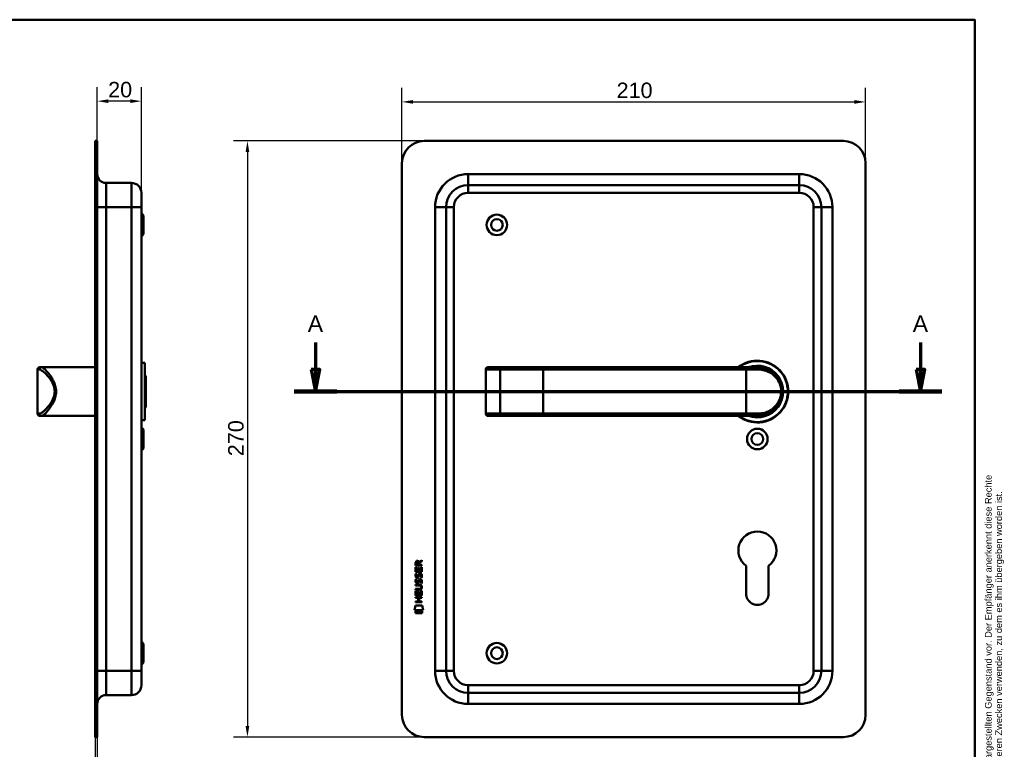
# Model space of a CAD drawing. Header units: millimetres. Extents: x 20 to 833, y 20 to 574.
# Tile 6 of 6: x 387 to 833, y 244 to 574. Entities that reach past the tile are written whole.
import ezdxf
from ezdxf.enums import TextEntityAlignment as Align

# ---------------------------------------------------------------- set-up
doc = ezdxf.new("R2010")
doc.units = ezdxf.units.MM
doc.header["$LTSCALE"] = 2
for name, color, linetype, lineweight in [('Bemaßungen(DIN)', 7, 'Continuous', 25), ('Schnittansichtslinien(DIN)', 7, 'Continuous', 70), ('Sichtbare Kanten(DIN)', 7, 'Continuous', 50), ('Sichtbare tangentiale Kanten(DIN)', 7, 'Continuous', 50), ('Skizziergeometrie(DIN)', 7, 'Continuous', 50), ('Skizzierlinie(DIN)', 7, 'Continuous', 25), ('Symbole(DIN)', 7, 'Continuous', 25)]:
    doc.layers.add(name, color=color, linetype=linetype, lineweight=lineweight)
doc.styles.add('Aktuell-DIN', font='arial.ttf')
doc.styles.add('Aktuell-DINGroßer Text', font='arial.ttf')
doc.styles.add('STANDARD-DIN~0', font='arial.ttf')
doc.styles.add('Textstil10', font='arial.ttf')
doc.styles.add('Textstil41', font='arial.ttf', dxfattribs={"width": 0.8})
doc.styles.add('Textstil83', font='arial.ttf', dxfattribs={"width": 0.8})
doc.dimstyles.new('CAD-LAN', dxfattribs={"dimscale": 2, "dimtxt": 3.5, "dimasz": 2.5, "dimexe": 3.175, "dimexo": 0, "dimgap": 0.8, "dimtad": 1, "dimrnd": 1e-08, "dimtxsty": 'STANDARD-DIN~0', "dimcen": 0.09, "dimdle": 10, "dimclrd": 250, "dimclre": 250, "dimclrt": 250, "dimadec": 0, "dimazin": 2, "dimtfac": 1, "dimtmove": 0, "dimatfit": 3, "dimfxl": 1, "dimtolj": 1, "dimtzin": 0, "dimlwd": 25, "dimlwe": 25, "dimarcsym": 0})

# ---------------------------------------------------------------- blocks, each defined once
blk = doc.blocks.new('Ränder Standardrahmen')
at = {"layer": 'Skizziergeometrie(DIN)', "flags": 128}
blk.add_lwpolyline([(10, 10), (10, 287), (410, 287), (410, 10), (10, 10)], dxfattribs=at)
blk = doc.blocks.new('Schriftfelder Heusser')
at = {"layer": 'Skizziergeometrie(DIN)'}
for p, q in [((101, 229.92), (101, 236.92)), ((101, 236.92), (291, 236.92)), ((111, 229.92), (111, 236.92)), ((123, 229.92), (123, 236.92)), ((232, 229.92), (232, 236.92)), ((256, 229.92), (256, 236.92)), ((291, 236.92), (291, 229.92)), ((101, 191.42), (101, 229.92)), ((101, 229.92), (291, 229.92)), ((111, 229.92), (111, 221.42)), ((123, 229.92), (123, 221.42)), ((232, 229.92), (232, 221.42)), ((256, 229.92), (256, 221.42)), ((291, 229.92), (291, 191.42)), ((101, 221.42), (291, 221.42)), ((150, 221.42), (150, 204.42)), ((198.85, 221.42), (198.85, 204.42)), ((216.35, 221.42), (216.35, 204.42)), ((238.35, 221.42), (238.35, 204.42)), ((278, 221.42), (278, 191.42)), ((278, 208.67), (291, 208.67)), ((101, 204.42), (291, 204.42)), ((142, 204.42), (142, 191.42)), ((236, 204.42), (236, 191.42)), ((278, 200.17), (291, 200.17)), ((291, 191.42), (101, 191.42))]:
    blk.add_line(p, q, dxfattribs=at)
at = {"layer": 'Skizzierlinie(DIN)'}
for p, q in [((113.5, 221.42), (113.5, 204.42)), ((118, 221.42), (118, 204.42)), ((162.35, 221.42), (162.35, 204.42)), ((166.85, 221.42), (166.85, 204.42)), ((113.5, 217.17), (150, 217.17)), ((162.35, 217.17), (278, 217.17)), ((113.5, 212.92), (150, 212.92)), ((162.35, 212.92), (278, 212.92)), ((113.5, 208.67), (150, 208.67)), ((162.35, 208.67), (278, 208.67))]:
    blk.add_line(p, q, dxfattribs=at)
for centre in [(115.75, 219.25), (164.6, 219.25), (115.75, 215.04), (164.6, 215.04), (115.75, 210.79), (164.6, 210.79), (115.75, 206.54), (164.6, 206.54)]:
    blk.add_circle(centre, 1.75, dxfattribs=at)
at = {"layer": 'Symbole(DIN)', "color": 7, "insert": (293.33, 191.7), "char_height": 1.5, "width": 182.3003, "attachment_point": 1, "rotation": 90, "line_spacing_factor": 0.944221, "style": 'Aktuell-DIN'}
blk.add_mtext('\\fArial|b0|i0;\\H1.5000;Die Schlossfabrik Heusser AG ist Eigentümerin dieses Dokumentes und behält sich alle Rechte an diesem und dem dargestellten Gegenstand vor. Der Empfänger anerkennt diese Rechte\\Pund wird das Dokument nicht ohne schriftliche Ermächtigung der Eigentümerin Dritten zugänglich machen oder zu anderen Zwecken verwenden, zu dem es ihm übergeben worden ist.\\P ', dxfattribs=at)
at = {"layer": 'Symbole(DIN)', "color": 179, "true_color": 0x262659, "style": 'Aktuell-DIN'}
for s, insert, char_height, attachment_point in [('Pos.', (106, 227), 2.489, 2), ('Menge', (117, 227), 2.489, 2), ('Benennung', (125.81, 225.38), 2.489, 4), ('B-Nummer', (234.74, 225.62), 2.489, 4), ('Material', (265.02, 225.62), 2.489, 5), ('\\fArial|b0|i0;a', (115.81, 219.53), 2, 5), ('\\fArial|b0|i0;e', (164.54, 219.53), 2, 5), ('\\fArial|b0|i0;Gezeichnet', (200.05, 219.23), 2, 4), ('\\fArial|b0|i0;b', (115.75, 215), 2, 5), ('\\fArial|b0|i0;f', (164.55, 215.06), 2, 5), ('\\fArial|b0|i0;Freigegeben', (199.92, 216), 2, 1), ('\\fArial|b0|i0;Projekt', (200, 211.98), 2, 1), ('\\fArial|b0|i0;c', (115.75, 211.01), 2, 5), ('\\fArial|b0|i0;g', (164.63, 211.05), 2, 5), ('\\fArial|b0|i0;d', (115.76, 206.55), 2, 5), ('\\fArial|b0|i0;h', (164.55, 206.57), 2, 5), ('\\fArial|b0|i0;CAD-Nr.', (200, 207.5), 2, 1), ('\\fArial|b0|i0;\\H2.0000;Massstab', (284.39, 206.37), 2, 5), ('\\fArial|b0|i0;\\H2.0000;Baugruppe', (143.1, 203.73), 2, 1), ('\\fArial|b0|i0;Zeichnungs-Nr.', (237, 203.5), 2, 1), ('\\fArial|b0|i0;\\H2.5000;4853 Murgenthal', (113.33, 192.46), 2.5, 7)]:
    blk.add_mtext(s, dxfattribs=dict(at, insert=insert, char_height=char_height, attachment_point=attachment_point))
at = {"layer": 'Symbole(DIN)', "color": 179, "true_color": 0x262659, "attachment_point": 5, "style": 'Aktuell-DIN'}
for s, insert, char_height, width in [('Änd.', (107.21, 213), 2.489, 12.3494), ('Änd.', (156.12, 212.76), 2.489, 12.3494), ('\\fArial|b0|i0;Änderung', (284.51, 202.33), 2, 12.1143)]:
    blk.add_mtext(s, dxfattribs=dict(at, insert=insert, char_height=char_height, width=width))
at = {"layer": 'Symbole(DIN)', "color": 7, "insert": (143.1, 196.62), "char_height": 4.5, "width": 90.18, "attachment_point": 4, "style": 'Aktuell-DIN'}
blk.add_mtext('\\fArial|b0|i0;\\W0.90;\\H4.5000;Heusser-Muschel Serie 6  EN179', dxfattribs=at)
at = {"layer": 'Symbole(DIN)', "color": 179, "true_color": 0x262659, "style": 'Textstil10'}
blk.add_attdef('ERSTELLUNGSDATUM_001', (217.26, 218.29), '', height=2, dxfattribs=at)
at = {"layer": 'Symbole(DIN)', "color": 179, "true_color": 0x262659}
for tag, height, style, p in [('AUTOR', 2.49, 'Aktuell-DIN', (240.03, 219.26)), ('KONTROLLDATUM', 2, 'Textstil10', (217.42, 215.04)), ('KONTROLLIERT_VON', 2, 'Textstil10', (239.98, 215.05))]:
    blk.add_attdef(tag, text='', height=height, dxfattribs=dict(at, style=style)).set_placement(p, align=Align.MIDDLE_LEFT)
at = {"layer": 'Symbole(DIN)', "color": 7, "style": 'Textstil83', "width": 0.8}
blk.add_attdef('Anfänglicher_Ansichtsmaßstab_001', (281.57, 213.34), '', height=2.3, dxfattribs=at)
at = {"layer": 'Symbole(DIN)', "color": 179, "true_color": 0x262659, "style": 'Textstil10'}
blk.add_attdef('PROJEKT', text='', height=2, dxfattribs=at).set_placement((217.77, 209.72), align=Align.BOTTOM_LEFT)
at = {"layer": 'Symbole(DIN)', "color": 7, "style": 'Textstil41', "width": 0.8}
blk.add_attdef('STATUS', text='', height=5, dxfattribs=at).set_placement((284.53, 195.86), align=Align.MIDDLE_CENTER)
blk = doc.blocks.new('*D19')
at = {"layer": 'Bemaßungen(DIN)', "color": 250, "linetype": 'Continuous', "lineweight": 25, "true_color": 0x3f3f3f, "transparency": 16777216}
for p, q in [((422.5, 519.06), (422.5, 543.45)), ((442.5, 495.56), (442.5, 543.45)), ((437.5, 537.1), (427.5, 537.1))]:
    blk.add_line(p, q, dxfattribs=at)
at = {"layer": 'Bemaßungen(DIN)', "color": 250, "linetype": 'Continuous', "true_color": 0x3f3f3f, "transparency": 16777216}
for points in [[(427.5, 537.93), (427.5, 536.26), (422.5, 537.1)], [(437.5, 537.93), (437.5, 536.26), (442.5, 537.1)]]:
    blk.add_solid(points, dxfattribs=at)
at = {"layer": 'Defpoints', "color": 0, "linetype": 'Continuous', "transparency": 16777216}
for p in [(422.5, 537.1), (422.5, 519.06), (442.5, 495.56)]:
    blk.add_point(p, dxfattribs=at)
at = {"layer": 'Bemaßungen(DIN)', "color": 250, "linetype": 'Continuous', "lineweight": 25, "true_color": 0x3f3f3f, "transparency": 16777216, "insert": (427.44, 545.84), "char_height": 7, "attachment_point": 1, "style": 'STANDARD-DIN~0'}
blk.add_mtext('\\A1;20', dxfattribs=at)
blk = doc.blocks.new('*D20')
at = {"layer": 'Bemaßungen(DIN)', "color": 250, "linetype": 'Continuous', "lineweight": 25, "true_color": 0x3f3f3f, "transparency": 16777216}
for p, q in [((421.5, 249.06), (421.5, 211.22)), ((422.5, 249.06), (422.5, 211.22)), ((416.5, 217.57), (411.5, 217.57)), ((422.5, 217.57), (421.5, 217.57)), ((427.5, 217.57), (432.5, 217.57))]:
    blk.add_line(p, q, dxfattribs=at)
at = {"layer": 'Bemaßungen(DIN)', "color": 250, "linetype": 'Continuous', "true_color": 0x3f3f3f, "transparency": 16777216}
for points in [[(416.5, 218.4), (416.5, 216.74), (421.5, 217.57)], [(427.5, 218.4), (427.5, 216.74), (422.5, 217.57)]]:
    blk.add_solid(points, dxfattribs=at)
at = {"layer": 'Defpoints', "color": 0, "linetype": 'Continuous', "transparency": 16777216}
for p in [(421.5, 249.06), (422.5, 249.06), (421.5, 217.57)]:
    blk.add_point(p, dxfattribs=at)
at = {"layer": 'Bemaßungen(DIN)', "color": 250, "linetype": 'Continuous', "lineweight": 25, "true_color": 0x3f3f3f, "transparency": 16777216, "insert": (420.72, 226.2), "char_height": 7, "attachment_point": 1, "style": 'STANDARD-DIN~0'}
blk.add_mtext('\\A1;1', dxfattribs=at)
blk = doc.blocks.new('*D21')
at = {"layer": 'Bemaßungen(DIN)', "color": 250, "linetype": 'Continuous', "lineweight": 25, "true_color": 0x3f3f3f, "transparency": 16777216}
for p, q in [((560.54, 509.06), (560.54, 543.11)), ((770.54, 509.06), (770.54, 543.11)), ((565.54, 536.76), (765.54, 536.76))]:
    blk.add_line(p, q, dxfattribs=at)
at = {"layer": 'Bemaßungen(DIN)', "color": 250, "linetype": 'Continuous', "true_color": 0x3f3f3f, "transparency": 16777216}
for points in [[(565.54, 537.59), (565.54, 535.93), (560.54, 536.76)], [(765.54, 537.59), (765.54, 535.93), (770.54, 536.76)]]:
    blk.add_solid(points, dxfattribs=at)
at = {"layer": 'Defpoints', "color": 0, "linetype": 'Continuous', "transparency": 16777216}
for p in [(770.54, 536.76), (560.54, 509.06), (770.54, 509.06)]:
    blk.add_point(p, dxfattribs=at)
at = {"layer": 'Bemaßungen(DIN)', "color": 250, "linetype": 'Continuous', "lineweight": 25, "true_color": 0x3f3f3f, "transparency": 16777216, "insert": (657.76, 545.51), "char_height": 7, "attachment_point": 1, "style": 'STANDARD-DIN~0'}
blk.add_mtext('\\A1;210', dxfattribs=at)
blk = doc.blocks.new('*D22')
at = {"layer": 'Bemaßungen(DIN)', "color": 250, "linetype": 'Continuous', "lineweight": 25, "true_color": 0x3f3f3f, "transparency": 16777216}
for p, q in [((570.54, 519.06), (484.19, 519.06)), ((490.54, 514.06), (490.54, 254.06)), ((570.54, 249.06), (484.19, 249.06))]:
    blk.add_line(p, q, dxfattribs=at)
at = {"layer": 'Bemaßungen(DIN)', "color": 250, "linetype": 'Continuous', "true_color": 0x3f3f3f, "transparency": 16777216}
for points in [[(489.7, 514.06), (491.37, 514.06), (490.54, 519.06)], [(489.7, 254.06), (491.37, 254.06), (490.54, 249.06)]]:
    blk.add_solid(points, dxfattribs=at)
at = {"layer": 'Defpoints', "color": 0, "linetype": 'Continuous', "transparency": 16777216}
for p in [(570.54, 519.06), (490.54, 249.06), (570.54, 249.06)]:
    blk.add_point(p, dxfattribs=at)
at = {"layer": 'Bemaßungen(DIN)', "color": 250, "linetype": 'Continuous', "lineweight": 25, "true_color": 0x3f3f3f, "transparency": 16777216, "insert": (481.79, 376.28), "char_height": 7, "attachment_point": 1, "rotation": 90, "style": 'STANDARD-DIN~0'}
blk.add_mtext('\\A1;270', dxfattribs=at)
blk = doc.blocks.new('2DTransSchnitt0')
at = {"layer": 'Schnittansichtslinien(DIN)', "linetype": 'Continuous'}
for p, q in [((260.68, 213.88), (260.68, 207.78)), ((397.72, 213.88), (397.72, 207.78)), ((259.68, 207.78), (260.68, 202.78)), ((261.68, 207.78), (259.68, 207.78)), ((260.68, 207.78), (260.68, 202.78)), ((260.68, 202.78), (261.68, 207.78)), ((396.72, 207.78), (397.72, 202.78)), ((398.72, 207.78), (396.72, 207.78)), ((397.72, 207.78), (397.72, 202.78)), ((397.72, 202.78), (398.72, 207.78)), ((255.87, 202.78), (402.53, 202.78))]:
    blk.add_line(p, q, dxfattribs=at)
at = {"layer": 'Schnittansichtslinien(DIN)', "linetype": 'Continuous', "lineweight": 140}
for p, q in [((255.87, 202.78), (265.5, 202.78)), ((392.9, 202.78), (402.53, 202.78))]:
    blk.add_line(p, q, dxfattribs=at)
at = {"layer": 'Schnittansichtslinien(DIN)', "linetype": 'Continuous', "flags": 128}
for points in [[(259.68, 207.78), (260.68, 202.78), (261.68, 207.78), (259.68, 207.78)], [(396.72, 207.78), (397.72, 202.78), (398.72, 207.78), (396.72, 207.78)]]:
    blk.add_lwpolyline(points, dxfattribs=at)
at = {"layer": 'Schnittansichtslinien(DIN)'}
for points in [[(259.68, 207.78), (260.68, 202.78), (261.68, 207.78), (259.68, 207.78)], [(396.72, 207.78), (397.72, 202.78), (398.72, 207.78), (396.72, 207.78)]]:
    blk.add_solid(points, dxfattribs=at)
at = {"layer": 'Schnittansichtslinien(DIN)', "char_height": 3.73, "attachment_point": 7, "style": 'Aktuell-DINGroßer Text'}
for insert in [(258.93, 216.28), (395.96, 216.28)]:
    blk.add_mtext('A', dxfattribs=dict(at, insert=insert))

msp = doc.modelspace()

# ---------------------------------------------------------------- linework, layer by layer
at = {"layer": 'Sichtbare Kanten(DIN)'}
for p, q in [((422.505, 519.06), (421.505, 519.06)), ((421.505, 509.06), (421.505, 519.06)), ((422.505, 519.06), (422.505, 509.06)), ((760.537, 519.06), (570.537, 519.06)), ((421.505, 259.06), (421.505, 509.06)), ((422.505, 259.06), (422.505, 509.06)), ((560.537, 509.06), (560.537, 259.06)), ((770.537, 259.06), (770.537, 509.06)), ((426.505, 500.06), (438.005, 500.06)), ((442.505, 495.56), (442.505, 489.06)), ((740.537, 499.06), (590.537, 499.06)), ((442.505, 279.06), (442.505, 489.06)), ((443.505, 485.31), (442.505, 486.31)), ((580.537, 489.06), (580.537, 279.06)), ((750.537, 279.06), (750.537, 489.06)), ((443.505, 485.31), (443.505, 476.81)), ((443.505, 476.81), (442.505, 475.81)), ((395.505, 415.56), (395.505, 395.56)), ((396.505, 416.56), (397.174, 416.56)), ((401.505, 416.56), (397.174, 416.56)), ((421.505, 416.56), (401.505, 416.56)), ((444.005, 418.56), (442.505, 418.56)), ((444.005, 392.56), (444.005, 418.56)), ((598.486, 415.56), (598.486, 395.56)), ((599.486, 416.56), (599.506, 416.56)), ((606.059, 416.56), (599.506, 416.56)), ((605.976, 416.556), (605.976, 416.556)), ((624.537, 416.56), (606.059, 416.56)), ((716.537, 416.56), (624.537, 416.56)), ((716.537, 416.56), (721.537, 416.56)), ((722.153, 416.543), (722.153, 416.543)), ((444.505, 412.56), (444.005, 413.06)), ((444.505, 412.56), (444.505, 398.56)), ((444.505, 398.56), (444.005, 398.06)), ((397.174, 394.56), (396.505, 394.56)), ((401.505, 394.56), (397.174, 394.56)), ((421.505, 394.56), (401.505, 394.56)), ((444.005, 392.56), (442.505, 392.56)), ((599.506, 394.56), (599.486, 394.56)), ((599.506, 394.56), (606.059, 394.56)), ((606.059, 394.56), (624.537, 394.56)), ((624.537, 394.56), (716.537, 394.56)), ((721.537, 394.56), (716.537, 394.56)), ((443.505, 388.31), (442.505, 389.31)), ((443.505, 388.31), (443.505, 379.81)), ((443.505, 379.81), (442.505, 378.81)), ((566.716, 323.977), (566.717, 325.981)), ((566.717, 325.981), (567.065, 325.981)), ((566.718, 326.707), (566.72, 328.021)), ((569.576, 326.705), (566.718, 326.707)), ((567.065, 325.981), (567.064, 324.354)), ((567.068, 327.977), (567.068, 327.089)), ((567.068, 327.089), (568.085, 327.088)), ((567.959, 324.353), (567.96, 325.8)), ((567.96, 325.8), (568.308, 325.8)), ((568.085, 327.088), (568.086, 327.976)), ((568.308, 325.8), (568.307, 324.353)), ((568.383, 328.337), (569.578, 329.127)), ((568.436, 327.938), (568.435, 327.088)), ((568.435, 327.088), (569.576, 327.087)), ((569.578, 328.693), (568.436, 327.938)), ((569.226, 324.352), (569.227, 325.999)), ((569.227, 325.999), (569.576, 325.999)), ((569.576, 325.999), (569.574, 323.975)), ((569.576, 327.087), (569.576, 326.705)), ((569.578, 329.127), (569.578, 328.693)), ((716.437, 314.045), (716.457, 326.621)), ((726.594, 326.604), (726.637, 314.055)), ((569.574, 323.975), (566.716, 323.977)), ((566.887, 323.203), (567.226, 323.103)), ((567.064, 324.354), (567.959, 324.353)), ((567.084, 321.872), (567.091, 321.854)), ((567.767, 321.774), (567.778, 321.791)), ((568.307, 324.353), (569.226, 324.352)), ((568.816, 322.9), (568.804, 322.9)), ((566.71, 317.75), (566.711, 318.127)), ((568.38, 317.748), (566.71, 317.75)), ((566.711, 318.127), (568.357, 318.125)), ((566.885, 320.657), (567.224, 320.556)), ((567.082, 319.325), (567.089, 319.308)), ((567.765, 319.227), (567.776, 319.244)), ((568.814, 320.354), (568.802, 320.354)), ((569.26, 316.963), (569.26, 316.973)), ((566.705, 312.069), (566.705, 312.446)), ((566.705, 312.446), (569.564, 312.444)), ((566.707, 313.239), (566.709, 315.244)), ((569.565, 313.237), (566.707, 313.239)), ((566.709, 315.815), (566.709, 316.192)), ((566.709, 316.192), (568.379, 316.191)), ((568.355, 315.813), (566.709, 315.815)), ((566.709, 315.244), (567.057, 315.243)), ((567.057, 315.243), (567.056, 313.616)), ((567.056, 313.616), (567.95, 313.616)), ((567.95, 313.616), (567.951, 315.062)), ((567.951, 315.062), (568.3, 315.062)), ((568.3, 315.062), (568.299, 313.615)), ((568.299, 313.615), (569.217, 313.615)), ((569.217, 313.615), (569.219, 315.262)), ((569.219, 315.262), (569.567, 315.261)), ((569.564, 312.444), (569.563, 312.067)), ((569.567, 315.261), (569.565, 313.237)), ((566.172, 306.557), (566.631, 308.69)), ((566.631, 308.69), (569.637, 308.688)), ((566.703, 310.134), (566.703, 310.511)), ((566.703, 310.511), (567.946, 310.51)), ((569.562, 310.132), (566.703, 310.134)), ((567.948, 312.068), (566.705, 312.069)), ((567.946, 310.51), (567.948, 312.068)), ((568.304, 312.068), (568.303, 310.51)), ((568.303, 310.51), (569.562, 310.509)), ((569.563, 312.067), (568.304, 312.068)), ((569.562, 310.509), (569.562, 310.132)), ((569.637, 308.688), (570.087, 306.554)), ((570.087, 306.554), (566.172, 306.557)), ((566.631, 306.271), (569.628, 306.269)), ((566.631, 305.129), (566.631, 306.271)), ((569.627, 305.127), (566.631, 305.129)), ((569.628, 306.269), (569.627, 305.127)), ((443.505, 291.31), (442.505, 292.31)), ((443.505, 291.31), (443.505, 282.81)), ((443.505, 282.81), (442.505, 281.81)), ((442.505, 279.06), (442.505, 272.56)), ((426.505, 268.06), (438.005, 268.06)), ((590.537, 269.06), (740.537, 269.06)), ((421.505, 249.06), (421.505, 259.06)), ((422.505, 259.06), (422.505, 249.06)), ((421.505, 249.06), (422.505, 249.06)), ((570.537, 249.06), (760.537, 249.06))]:
    msp.add_line(p, q, dxfattribs=at)
for centre, radius in [((603.537, 481.06), 4.65), ((603.537, 481.06), 2.65), ((721.537, 384.06), 4.65), ((721.537, 384.06), 2.65), ((603.537, 287.06), 4.65), ((603.537, 287.06), 2.65)]:
    msp.add_circle(centre, radius, dxfattribs=at)
for centre, radius, start, end in [((570.537, 509.06), 10, 90, 180), ((760.537, 509.06), 10, 0, 90), ((426.505, 504.06), 4, 180, 270), ((438.005, 495.56), 4.5, 0, 90), ((590.537, 489.06), 10, 90, 180), ((740.537, 489.06), 10, 0, 90), ((721.537, 405.56), 14, 231.78679, 128.21321), ((721.537, 405.56), 13.8, 232.8542, 127.1458), ((396.505, 415.56), 1, 90, 180), ((599.486, 415.56), 1, 90, 180), ((721.537, 405.56), 11.7, 250.08028, 109.91972), ((721.537, 405.56), 11.6, 251.49137, 108.50863), ((721.537, 405.56), 11.5, 253.04257, 106.95743), ((721.537, 405.56), 11.3, 256.76803, 103.23197), ((723.768, 415.668), 0.85, 191.30641, 191.31069), ((723.768, 415.668), 0.85, 119.32679, 119.34502), ((723.768, 415.668), 0.85, 328.7244, 328.72584), ((733.86, 418.258), 8.678, 196.40238, 196.40428), ((396.505, 395.56), 1, 180, 270), ((599.486, 395.56), 1, 180, 270), ((721.537, 333.56), 8.6, 306.01959, 233.79375), ((721.537, 314.037), 5.1, 179.90875, 0.19467), ((590.537, 279.06), 10, 180, 270), ((740.537, 279.06), 10, 270, 0), ((438.005, 272.56), 4.5, 270, 0), ((426.505, 264.06), 4, 90, 180), ((570.537, 259.06), 10, 180, 270), ((760.537, 259.06), 10, 270, 0)]:
    msp.add_arc(centre, radius, start, end, dxfattribs=at)
for centre, major_axis, ratio, start_param, end_param in [((568.247, 327.204), (0.976, -1.274), 0.5180415, 2.7627686, 3.7355131), ((566.854, 327.123), (-1.242, -1.64), 0.5994938, 2.7365723, 3.5673799), ((568.35, 324.982), (1.103, 3.296), 0.2312948, 2.8124619, 2.8734213), ((567.829, 322.666), (0.574, 1.004), 0.5438409, 2.7534304, 3.2137241), ((567.709, 321.798), (0.098, 0.139), 0.3641716, 4.4844927, 4.7925708), ((568.156, 321.213), (0.839, 1.642), 0.4591024, 5.9761877, 6.4975755), ((568.433, 322.683), (1.192, 3.54), 0.2215161, 2.8263053, 2.8854462), ((567.835, 320.128), (0.583, 1.012), 0.541605, 2.7569093, 3.2147406), ((567.707, 319.252), (0.098, 0.139), 0.3641716, 4.4844927, 4.7925708), ((564.539, 320.496), (4.808, -4.323), 0.3742014, 5.888113, 6.6064523), ((564.535, 313.451), (4.814, 4.313), 0.3742661, 5.9599282, 6.6783921), ((545.827, 336.8), (23.266, -20.361), 0.1371339, 6.127502, 6.402435), ((568.155, 318.669), (0.838, 1.64), 0.4594521, 5.9760112, 6.497704)]:
    msp.add_ellipse(centre, major_axis=major_axis, ratio=ratio, start_param=start_param, end_param=end_param, dxfattribs=at)
for points, knots in [([(721.537, 394.56), (722.402, 394.56), (724.117, 394.768), (727.2, 395.894), (730.271, 398.358), (732.187, 401.959), (732.653, 405.551), (732.369, 407.787), (731.862, 409.42), (731.199, 410.927), (729.672, 413.246), (727.201, 415.227), (724.114, 416.353), (722.402, 416.56), (721.537, 416.56)], [-3.4261334, -3.4261334, -3.4261334, -3.4261334, -3.1814096, -2.9366858, -2.4472382, -1.9577905, -1.7130667, -1.4683429, -1.345981, -1.2236191, -0.9788953, -0.4894476, -0.2447238, 0, 0, 0, 0]), ([(569.26, 316.973), (569.26, 317.02), (569.258, 317.066), (569.242, 317.202), (569.219, 317.289), (569.145, 317.44), (569.098, 317.501), (568.978, 317.607), (568.907, 317.647), (568.69, 317.731), (568.531, 317.748), (568.38, 317.748)], [0, 0, 0, 0, 0.01400423, 0.01400423, 0.0408947, 0.0408947, 0.06439039, 0.06439039, 0.08887549, 0.08887549, 0.13413559, 0.13413559, 0.13413559, 0.13413559])]:
    msp.add_open_spline(points, degree=3, knots=knots, dxfattribs=at)
for points in [[(566.72, 328.021), (566.734, 328.462), (566.966, 328.925), (567.579, 328.924)], [(568.086, 327.976), (568.086, 328.249), (567.999, 328.575), (567.584, 328.575)], [(566.764, 321.725), (566.673, 321.966), (566.644, 322.199), (566.686, 322.527)], [(566.686, 322.527), (566.704, 322.666), (566.745, 322.873), (566.816, 323.046)], [(567.323, 321.264), (567.1, 321.297), (566.87, 321.442), (566.764, 321.725)], [(566.816, 323.046), (566.836, 323.096), (566.887, 323.203), (566.887, 323.203)], [(567.071, 322.639), (567.007, 322.386), (567.001, 322.162), (567.059, 321.946)], [(567.226, 323.103), (567.226, 323.103), (567.106, 322.776), (567.071, 322.639)], [(567.296, 321.642), (567.443, 321.582), (567.631, 321.618), (567.736, 321.732)], [(567.478, 321.251), (567.377, 321.253), (567.356, 321.259), (567.323, 321.264)], [(568.106, 321.616), (567.99, 321.406), (567.795, 321.247), (567.478, 321.251)], [(567.778, 321.791), (567.847, 321.9), (567.904, 322.064), (567.959, 322.309)], [(567.959, 322.309), (568.043, 322.677), (568.145, 322.888), (568.286, 323.056)], [(568.298, 322.159), (568.244, 321.919), (568.181, 321.754), (568.106, 321.616)], [(568.286, 323.056), (568.379, 323.166), (568.51, 323.238), (568.689, 323.262)], [(568.347, 322.357), (568.339, 322.327), (568.299, 322.161), (568.298, 322.159)], [(568.533, 322.782), (568.462, 322.694), (568.402, 322.556), (568.347, 322.357)], [(568.804, 322.9), (568.682, 322.9), (568.607, 322.868), (568.533, 322.782)], [(568.689, 323.262), (568.977, 323.301), (569.259, 323.2), (569.453, 322.884)], [(569.008, 321.318), (569.008, 321.318), (569.163, 321.572), (569.222, 321.856)], [(569.377, 321.231), (569.356, 321.235), (569.008, 321.317), (569.008, 321.318)], [(569.222, 321.856), (569.291, 322.189), (569.29, 322.465), (569.184, 322.663)], [(569.601, 321.949), (569.571, 321.618), (569.413, 321.288), (569.377, 321.231)], [(569.453, 322.884), (569.563, 322.703), (569.617, 322.484), (569.617, 322.215)], [(569.617, 322.215), (569.617, 322.13), (569.61, 322.044), (569.601, 321.949)], [(566.762, 319.178), (566.671, 319.419), (566.642, 319.652), (566.684, 319.981)], [(566.684, 319.981), (566.702, 320.12), (566.743, 320.327), (566.814, 320.5)], [(567.321, 318.718), (567.098, 318.751), (566.868, 318.896), (566.762, 319.178)], [(566.814, 320.5), (566.834, 320.549), (566.885, 320.657), (566.885, 320.657)], [(567.069, 320.092), (567.005, 319.839), (566.999, 319.615), (567.057, 319.399)], [(567.224, 320.556), (567.224, 320.556), (567.104, 320.23), (567.069, 320.092)], [(567.294, 319.095), (567.441, 319.035), (567.629, 319.071), (567.734, 319.186)], [(567.476, 318.705), (567.375, 318.706), (567.354, 318.713), (567.321, 318.718)], [(568.104, 319.069), (567.988, 318.86), (567.793, 318.701), (567.476, 318.705)], [(567.776, 319.244), (567.845, 319.354), (567.902, 319.517), (567.957, 319.763)], [(567.957, 319.763), (568.041, 320.13), (568.143, 320.342), (568.284, 320.509)], [(568.296, 319.612), (568.242, 319.372), (568.179, 319.207), (568.104, 319.069)], [(568.284, 320.509), (568.377, 320.62), (568.508, 320.692), (568.687, 320.716)], [(568.345, 319.811), (568.337, 319.781), (568.297, 319.615), (568.296, 319.612)], [(568.531, 320.236), (568.46, 320.147), (568.4, 320.009), (568.345, 319.811)], [(568.802, 320.354), (568.68, 320.354), (568.605, 320.321), (568.531, 320.236)], [(568.687, 320.716), (568.975, 320.754), (569.257, 320.654), (569.451, 320.337)], [(569.006, 318.771), (569.006, 318.771), (569.161, 319.025), (569.22, 319.31)], [(569.375, 318.684), (569.354, 318.689), (569.006, 318.771), (569.006, 318.771)], [(569.22, 319.31), (569.289, 319.643), (569.288, 319.919), (569.182, 320.116)], [(569.599, 319.403), (569.569, 319.072), (569.411, 318.742), (569.375, 318.684)], [(569.451, 320.337), (569.561, 320.157), (569.615, 319.938), (569.615, 319.668)], [(569.615, 319.668), (569.614, 319.583), (569.608, 319.497), (569.599, 319.403)]]:
    msp.add_open_spline(points, degree=3, dxfattribs=at)
at = {"layer": 'Sichtbare tangentiale Kanten(DIN)'}
for p, q in [((421.505, 509.06), (422.505, 509.06)), ((590.537, 504.06), (590.537, 499.06)), ((590.537, 504.06), (740.537, 504.06)), ((740.537, 504.06), (740.537, 499.06)), ((426.505, 500.06), (426.505, 489.06)), ((438.005, 489.06), (438.005, 500.06)), ((590.537, 495.56), (590.537, 499.06)), ((740.537, 495.56), (590.537, 495.56)), ((740.537, 495.56), (740.537, 499.06)), ((426.505, 489.06), (422.505, 489.06)), ((426.505, 279.06), (426.505, 489.06)), ((426.505, 489.06), (438.005, 489.06)), ((438.005, 489.06), (442.505, 489.06)), ((438.005, 489.06), (438.005, 279.06)), ((575.537, 489.06), (580.537, 489.06)), ((575.537, 279.06), (575.537, 489.06)), ((584.037, 489.06), (580.537, 489.06)), ((584.037, 489.06), (584.037, 279.06)), ((747.037, 489.06), (750.537, 489.06)), ((747.037, 279.06), (747.037, 489.06)), ((755.537, 489.06), (750.537, 489.06)), ((755.537, 489.06), (755.537, 279.06)), ((396.21, 415.56), (395.505, 415.56)), ((598.544, 415.56), (598.486, 415.56)), ((598.544, 395.56), (598.544, 415.56)), ((598.544, 415.56), (605.098, 415.56)), ((605.098, 415.56), (624.537, 415.56)), ((605.098, 395.56), (605.098, 415.56)), ((624.537, 416.56), (624.537, 415.56)), ((624.537, 415.56), (624.537, 395.56)), ((624.537, 415.56), (716.537, 415.56)), ((716.537, 416.56), (716.537, 415.56)), ((716.537, 415.56), (716.537, 395.56)), ((721.8, 415.56), (716.537, 415.56)), ((731.972, 409.038), (731.972, 409.037)), ((395.505, 395.56), (396.21, 395.56)), ((598.486, 395.56), (598.544, 395.56)), ((605.098, 395.56), (598.544, 395.56)), ((624.537, 395.56), (605.098, 395.56)), ((716.537, 395.56), (624.537, 395.56)), ((624.537, 394.56), (624.537, 395.56)), ((716.537, 395.56), (721.8, 395.56)), ((716.537, 394.56), (716.537, 395.56)), ((426.505, 279.06), (422.505, 279.06)), ((426.505, 279.06), (426.505, 268.06)), ((426.505, 279.06), (438.005, 279.06)), ((438.005, 279.06), (442.505, 279.06)), ((438.005, 268.06), (438.005, 279.06)), ((575.537, 279.06), (580.537, 279.06)), ((584.037, 279.06), (580.537, 279.06)), ((747.037, 279.06), (750.537, 279.06)), ((755.537, 279.06), (750.537, 279.06)), ((590.537, 269.06), (590.537, 272.56)), ((590.537, 272.56), (740.537, 272.56)), ((740.537, 272.56), (740.537, 269.06)), ((590.537, 269.06), (590.537, 264.06)), ((740.537, 264.06), (740.537, 269.06)), ((740.537, 264.06), (590.537, 264.06)), ((422.505, 259.06), (421.505, 259.06))]:
    msp.add_line(p, q, dxfattribs=at)
for centre, radius, start, end in [((590.537, 489.06), 15, 90, 180), ((740.537, 489.06), 15, 0, 90), ((590.537, 489.06), 6.5, 90, 180), ((740.537, 489.06), 6.5, 0, 90), ((590.537, 279.06), 15, 180, 270), ((590.537, 279.06), 6.5, 180, 270), ((740.537, 279.06), 6.5, 270, 0), ((740.537, 279.06), 15, 270, 0)]:
    msp.add_arc(centre, radius, start, end, dxfattribs=at)
for centre, major_axis, ratio, start_param, end_param in [((397.174, 415.56), (0, 1), 0.9647528, 0, 1.5707963), ((599.506, 415.56), (0, 1), 0.9612617, 0, 1.5707963), ((606.059, 415.56), (0, 1), 0.9612617, 0, 1.5707963), ((721.537, 415.56), (0, 1), 0.2631579, 4.712389, 6.2831853), ((397.174, 395.56), (0, -1), 0.9647528, 4.712389, 6.2831853), ((599.506, 395.56), (0, -1), 0.9612617, 4.712389, 6.2831853), ((606.059, 395.56), (0, -1), 0.9612617, 4.712389, 6.2831853), ((721.537, 395.56), (0, -1), 0.2631579, 0, 1.5707963)]:
    msp.add_ellipse(centre, major_axis=major_axis, ratio=ratio, start_param=start_param, end_param=end_param, dxfattribs=at)
for points, knots in [([(396.21, 415.56), (396.436, 415.56), (396.718, 415.466), (397.042, 415.291), (397.366, 415.116), (397.732, 414.86), (398.124, 414.539), (398.91, 413.898), (399.805, 412.997), (400.664, 411.894), (401.093, 411.342), (401.513, 410.74), (401.891, 410.082), (402.08, 409.754), (402.258, 409.411), (402.419, 409.054), (402.581, 408.698), (402.727, 408.327), (402.847, 407.944), (403.089, 407.178), (403.233, 406.365), (403.231, 405.55), (403.229, 404.735), (403.082, 403.919), (402.843, 403.157), (402.363, 401.632), (401.519, 400.322), (400.656, 399.219), (399.794, 398.116), (398.907, 397.22), (398.124, 396.58), (397.733, 396.261), (397.367, 396.005), (397.042, 395.83), (396.718, 395.654), (396.436, 395.56), (396.21, 395.56)], [0, 0, 0, 0, 0.2447238, 0.2447238, 0.2447238, 0.4894476, 0.4894476, 0.4894476, 0.9788953, 0.9788953, 0.9788953, 1.2236191, 1.2236191, 1.2236191, 1.345981, 1.345981, 1.345981, 1.4683429, 1.4683429, 1.4683429, 1.7130667, 1.7130667, 1.7130667, 1.9577905, 1.9577905, 1.9577905, 2.4472382, 2.4472382, 2.4472382, 2.9366858, 2.9366858, 2.9366858, 3.1814096, 3.1814096, 3.1814096, 3.4261334, 3.4261334, 3.4261334, 3.4261334]), ([(397.174, 394.56), (397.389, 394.56), (397.925, 394.768), (399.318, 395.894), (401.415, 398.358), (403.423, 401.959), (403.983, 405.551), (403.642, 407.787), (403.089, 409.42), (402.412, 410.927), (401.015, 413.246), (399.315, 415.227), (397.926, 416.353), (397.389, 416.56), (397.174, 416.56)], [-3.4261334, -3.4261334, -3.4261334, -3.4261334, -3.1814096, -2.9366858, -2.4472382, -1.9577905, -1.7130667, -1.4683429, -1.345981, -1.2236191, -0.9788953, -0.4894476, -0.2447238, 0, 0, 0, 0]), ([(721.8, 415.56), (722.628, 415.56), (723.448, 415.466), (724.226, 415.291), (725.005, 415.116), (725.743, 414.86), (726.433, 414.539), (727.811, 413.898), (728.994, 412.997), (729.944, 411.894), (730.419, 411.342), (730.837, 410.74), (731.188, 410.082), (731.363, 409.754), (731.522, 409.411), (731.662, 409.054), (731.802, 408.698), (731.923, 408.327), (732.022, 407.944), (732.22, 407.178), (732.329, 406.365), (732.328, 405.55), (732.326, 404.735), (732.214, 403.919), (732.018, 403.157), (731.626, 401.632), (730.891, 400.322), (729.936, 399.219), (728.98, 398.116), (727.808, 397.22), (726.432, 396.58), (725.744, 396.261), (725.006, 396.005), (724.227, 395.83), (723.449, 395.654), (722.628, 395.56), (721.8, 395.56)], [0, 0, 0, 0, 0.2447238, 0.2447238, 0.2447238, 0.4894476, 0.4894476, 0.4894476, 0.9788953, 0.9788953, 0.9788953, 1.2236191, 1.2236191, 1.2236191, 1.345981, 1.345981, 1.345981, 1.4683429, 1.4683429, 1.4683429, 1.7130667, 1.7130667, 1.7130667, 1.9577905, 1.9577905, 1.9577905, 2.4472382, 2.4472382, 2.4472382, 2.9366858, 2.9366858, 2.9366858, 3.1814096, 3.1814096, 3.1814096, 3.4261334, 3.4261334, 3.4261334, 3.4261334])]:
    msp.add_open_spline(points, degree=3, knots=knots, dxfattribs=at)

# ---------------------------------------------------------------- block references
at = {"xscale": 2, "yscale": 2, "zscale": 2}
msp.add_blockref('Ränder Standardrahmen', (0, 0), dxfattribs=at)
msp.add_blockref('Schriftfelder Heusser', (238, -362.833), dxfattribs=at).add_auto_attribs({'ERSTELLUNGSDATUM_001': '21.12.2020', 'Anfänglicher_Ansichtsmaßstab_001': '1 : 2'})
at = {"layer": 'Schnittansichtslinien(DIN)', "xscale": 2, "yscale": 2, "zscale": 2}
msp.add_blockref('2DTransSchnitt0', (0, 0), dxfattribs=at)

# ---------------------------------------------------------------- dimensions: what is measured, and where the dimension line sits
at = {"layer": 'Bemaßungen(DIN)', "color": 250, "linetype": 'Continuous', "lineweight": 25, "true_color": 0x3f3f3f}
dim = msp.add_linear_dim(base=(422.505, 537.095), p1=(442.505, 495.56), p2=(422.505, 519.06), dimstyle='CAD-LAN', override={"dimgap": 0.8, "dimdec": 2, "dimtol": 0, "dimlim": 0, "dimtp": 0, "dimtm": 0, "dimtdec": 2, "dimtofl": 0, "dimatfit": 1}, dxfattribs=at)
dim.commit()
dim.dimension.update_dxf_attribs({"geometry": '*D19', "text_midpoint": (432.505, 537.095), "dimtype": 160})
for base, p1, p2, angle, override, picture, middle in [((770.537, 536.759), (560.537, 509.06), (770.537, 509.06), 180, {"dimgap": 0.8, "dimdec": 2, "dimtol": 0, "dimlim": 0, "dimtp": 0, "dimtm": 0, "dimtdec": 2, "dimtofl": 0, "dimatfit": 1}, '*D21', (665.537, 536.759)), ((490.537, 249.06), (570.537, 519.06), (570.537, 249.06), 90, {"dimgap": 0.8, "dimdec": 2, "dimtol": 0, "dimlim": 0, "dimtp": 0, "dimtm": 0, "dimtdec": 2, "dimtofl": 0, "dimatfit": 1}, '*D22', (490.537, 384.06)), ((421.505, 217.571), (422.505, 249.06), (421.505, 249.06), 180, {"dimgap": 0.8, "dimdec": 2, "dimtol": 0, "dimlim": 0, "dimtp": 0, "dimtm": 0, "dimtdec": 2, "dimtofl": 1, "dimatfit": 1}, '*D20', (422.005, 217.571))]:
    dim = msp.add_linear_dim(base=base, p1=p1, p2=p2, angle=angle, dimstyle='CAD-LAN', override=override, dxfattribs=at)
    dim.commit()
    dim.dimension.update_dxf_attribs({"geometry": picture, "text_midpoint": middle, "dimtype": 160})

doc.saveas('drawing.dxf')
